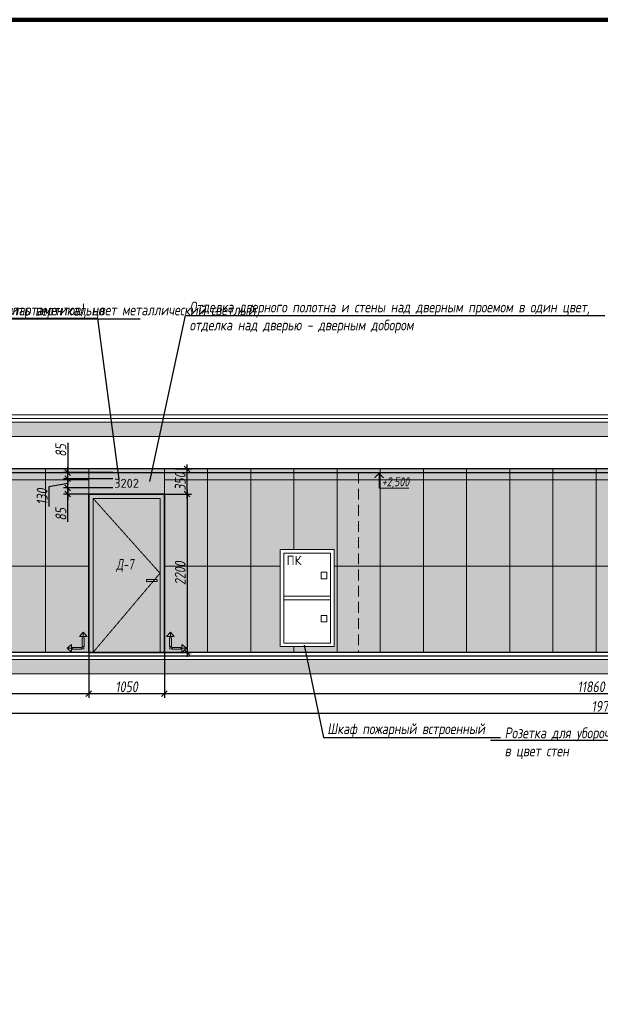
# Model space of a CAD drawing. Header units: millimetres. Extents: x -26888115 to 7466299, y -86687 to 22081.
# Tile 196 of 225: x 178506 to 186574, y 3671 to 17359. Entities that reach past the tile are written whole.
import ezdxf
from ezdxf import colors
from ezdxf.entities.mleader import LeaderData, LeaderLine
from ezdxf.math import Vec2, Vec3

# ---------------------------------------------------------------- set-up
doc = ezdxf.new("R2010")
doc.units = ezdxf.units.MM
for name, pattern in [('( Hidden )', [0.375, 0.25, -0.125]), ('DASHDOT', [25.4, 12.7, -6.35, 0, -6.35]), ('DASHED', [0.75, 0.5, -0.25]), ('DASHEDx20', [0.75, 0.5, -0.25])]:
    doc.linetypes.add(name, pattern=pattern)
doc.layers.get('Defpoints').update_dxf_attribs({"color": 31})
for name, color, linetype, lineweight in [('A-DETL-GENF', 7, 'Continuous', 5), ('engineering', 20, 'Continuous', 13), ('meb', 26, 'Continuous', 15), ('Двери', 7, 'Continuous', 5), ('Отделка стен', 253, 'Continuous', 0)]:
    doc.layers.add(name, color=color, linetype=linetype, lineweight=lineweight)
for name, color, linetype, lineweight, true_color in [('dim_obm', 7, 'Continuous', 9, 0x005700), ('dim_razv', 7, 'DASHDOT', 9, 0x285228), ('pol', 7, 'Continuous', 15, 0x55666d)]:
    doc.layers.add(name, color=color, linetype=linetype, lineweight=lineweight, true_color=true_color)
doc.styles.add('fl_iso paper', font='isocpeur.ttf', dxfattribs={"width": 0.8, "oblique": 10})
doc.styles.add('GODT type AU', font='isocpeur.ttf')
doc.styles.add('GOST-2.304_Type-B', font='GOST_Common.ttf')
doc.styles.add('In tre', font='isocpeur.ttf', dxfattribs={"width": 0.8, "oblique": 10})
doc.dimstyles.new('In tre 1_50', dxfattribs={"dimtxt": 150, "dimasz": 80, "dimexe": 60, "dimexo": 10, "dimgap": 20, "dimtad": 1, "dimdec": 0, "dimrnd": 5, "dimzin": 0, "dimdsep": 46, "dimtxsty": 'fl_iso paper', "dimblk": 'OBLIQUE', "dimcen": 0, "dimdle": 60, "dimadec": 0, "dimazin": 0, "dimtfac": 1, "dimtdec": 0, "dimtofl": 0, "dimtmove": 1, "dimatfit": 1, "dimfxl": 40, "dimtolj": 1, "dimtzin": 0, "dimarcsym": 1})

# ---------------------------------------------------------------- blocks, each defined once
blk = doc.blocks.new('_Oblique')
at = {"color": 0, "linetype": 'ByBlock', "lineweight": -2}
blk.add_line((-0.5, -0.5), (0.5, 0.5), dxfattribs=at)
blk = doc.blocks.new('*D148')
at = {"layer": 'Defpoints', "color": 0, "linetype": 'ByBlock', "transparency": 16777216}
for p in [(179466, 8564), (180516, 8564), (180516, 7990)]:
    blk.add_point(p, dxfattribs=at)
at = {"layer": 'dim_razv', "color": 0, "linetype": 'ByBlock', "lineweight": -2, "transparency": 16777216}
for p, q in [((179466, 8554), (179466, 7930)), ((180516, 8554), (180516, 7930)), ((179406, 7990), (180576, 7990))]:
    blk.add_line(p, q, dxfattribs=at)
at = {"layer": 'dim_razv', "color": 0, "linetype": 'ByBlock', "lineweight": -2, "transparency": 16777216, "xscale": 80, "yscale": 80, "zscale": 80, "rotation": 180}
blk.add_blockref('_Oblique', (179466, 7990), dxfattribs=at)
at = {"layer": 'dim_razv', "color": 0, "linetype": 'ByBlock', "lineweight": -2, "transparency": 16777216, "xscale": 80, "yscale": 80, "zscale": 80}
blk.add_blockref('_Oblique', (180516, 7990), dxfattribs=at)
at = {"layer": 'dim_razv', "color": 0, "linetype": 'ByBlock', "transparency": 16777216, "insert": (179991, 8085), "char_height": 150, "attachment_point": 5, "style": 'fl_iso paper'}
blk.add_mtext('\\A1;1050', dxfattribs=at)
blk = doc.blocks.new('*D145')
at = {"layer": 'Defpoints', "color": 0, "linetype": 'ByBlock', "transparency": 16777216}
for p in [(179173, 10849), (179809, 10849), (179809, 10764)]:
    blk.add_point(p, dxfattribs=at)
at = {"layer": 'dim_razv', "color": 0, "linetype": 'ByBlock', "lineweight": -2, "transparency": 16777216}
for p, q in [((179799, 10849), (179113, 10849)), ((179173, 10849), (179173, 10929)), ((179173, 10764), (179173, 10849)), ((179799, 10764), (179113, 10764)), ((179173, 10764), (179173, 10684)), ((179173, 10379), (179173, 10764))]:
    blk.add_line(p, q, dxfattribs=at)
at = {"layer": 'dim_razv', "color": 0, "linetype": 'ByBlock', "lineweight": -2, "transparency": 16777216, "xscale": 80, "yscale": 80, "zscale": 80}
for p, rotation in [((179173, 10849), 270), ((179173, 10764), 90)]:
    blk.add_blockref('_Oblique', p, dxfattribs=dict(at, rotation=rotation))
at = {"layer": 'dim_razv', "color": 0, "linetype": 'ByBlock', "transparency": 16777216, "insert": (179078, 10484), "char_height": 150, "attachment_point": 5, "rotation": 90, "style": 'fl_iso paper'}
blk.add_mtext('\\A1;85', dxfattribs=at)
blk = doc.blocks.new('*D146')
at = {"layer": 'Defpoints', "color": 0, "linetype": 'ByBlock', "transparency": 16777216}
for p in [(179173, 10977), (179809, 10977), (179809, 10849)]:
    blk.add_point(p, dxfattribs=at)
at = {"layer": 'dim_razv', "color": 0, "linetype": 'ByBlock', "lineweight": -2, "transparency": 16777216}
for p, q in [((179799, 10977), (179113, 10977)), ((179173, 10977), (179173, 11057)), ((179173, 10849), (179173, 10977)), ((179173, 10913), (178913, 10864)), ((178913, 10864), (178913, 10593)), ((179799, 10849), (179113, 10849)), ((179173, 10849), (179173, 10769))]:
    blk.add_line(p, q, dxfattribs=at)
at = {"layer": 'dim_razv', "color": 0, "linetype": 'ByBlock', "lineweight": -2, "transparency": 16777216, "xscale": 80, "yscale": 80, "zscale": 80}
for p, rotation in [((179173, 10977), 270), ((179173, 10849), 90)]:
    blk.add_blockref('_Oblique', p, dxfattribs=dict(at, rotation=rotation))
at = {"layer": 'dim_razv', "color": 0, "linetype": 'ByBlock', "transparency": 16777216, "insert": (178818, 10728), "char_height": 150, "attachment_point": 5, "rotation": 90, "style": 'fl_iso paper'}
blk.add_mtext('\\A1;130', dxfattribs=at)
blk = doc.blocks.new('*D147')
at = {"layer": 'Defpoints', "color": 0, "linetype": 'ByBlock', "transparency": 16777216}
for p in [(179173, 11064), (179809, 10977), (179811, 11064)]:
    blk.add_point(p, dxfattribs=at)
at = {"layer": 'dim_razv', "color": 0, "linetype": 'ByBlock', "lineweight": -2, "transparency": 16777216}
for p, q in [((179173, 11476), (179173, 11064)), ((179173, 11064), (179173, 11144)), ((179801, 11064), (179113, 11064)), ((179799, 10977), (179113, 10977)), ((179173, 10977), (179173, 11064)), ((179173, 10977), (179173, 10897))]:
    blk.add_line(p, q, dxfattribs=at)
at = {"layer": 'dim_razv', "color": 0, "linetype": 'ByBlock', "lineweight": -2, "transparency": 16777216, "xscale": 80, "yscale": 80, "zscale": 80}
for p, rotation in [((179173, 11064), 270), ((179173, 10977), 90)]:
    blk.add_blockref('_Oblique', p, dxfattribs=dict(at, rotation=rotation))
at = {"layer": 'dim_razv', "color": 0, "linetype": 'ByBlock', "transparency": 16777216, "insert": (179078, 11371), "char_height": 150, "attachment_point": 5, "rotation": 90, "style": 'fl_iso paper'}
blk.add_mtext('\\A1;85', dxfattribs=at)
blk = doc.blocks.new('*D158')
at = {"layer": 'Defpoints', "color": 0, "linetype": 'ByBlock', "transparency": 16777216}
for p in [(176786, 8264), (196516, 8264), (196516, 7718)]:
    blk.add_point(p, dxfattribs=at)
at = {"layer": 'dim_razv', "color": 0, "linetype": 'ByBlock', "lineweight": -2, "transparency": 16777216}
for p, q in [((176786, 8254), (176786, 7658)), ((196516, 8254), (196516, 7658)), ((176726, 7718), (196576, 7718))]:
    blk.add_line(p, q, dxfattribs=at)
at = {"layer": 'dim_razv', "color": 0, "linetype": 'ByBlock', "lineweight": -2, "transparency": 16777216, "xscale": 80, "yscale": 80, "zscale": 80, "rotation": 180}
blk.add_blockref('_Oblique', (176786, 7718), dxfattribs=at)
at = {"layer": 'dim_razv', "color": 0, "linetype": 'ByBlock', "lineweight": -2, "transparency": 16777216, "xscale": 80, "yscale": 80, "zscale": 80}
blk.add_blockref('_Oblique', (196516, 7718), dxfattribs=at)
at = {"layer": 'dim_razv', "color": 0, "linetype": 'ByBlock', "transparency": 16777216, "insert": (186651, 7813), "char_height": 150, "attachment_point": 5, "style": 'fl_iso paper'}
blk.add_mtext('\\A1;19730', dxfattribs=at)
blk = doc.blocks.new('*D183')
at = {"layer": 'Defpoints', "color": 0, "linetype": 'ByBlock', "transparency": 16777216}
for p in [(179466, 8564), (176786, 8264), (179466, 7990)]:
    blk.add_point(p, dxfattribs=at)
at = {"layer": 'dim_razv', "color": 0, "linetype": 'ByBlock', "lineweight": -2, "transparency": 16777216}
for p, q in [((179466, 8554), (179466, 7930)), ((176786, 8254), (176786, 7930)), ((176726, 7990), (179526, 7990))]:
    blk.add_line(p, q, dxfattribs=at)
at = {"layer": 'dim_razv', "color": 0, "linetype": 'ByBlock', "lineweight": -2, "transparency": 16777216, "xscale": 80, "yscale": 80, "zscale": 80, "rotation": 180}
blk.add_blockref('_Oblique', (176786, 7990), dxfattribs=at)
at = {"layer": 'dim_razv', "color": 0, "linetype": 'ByBlock', "lineweight": -2, "transparency": 16777216, "xscale": 80, "yscale": 80, "zscale": 80}
blk.add_blockref('_Oblique', (179466, 7990), dxfattribs=at)
at = {"layer": 'dim_razv', "color": 0, "linetype": 'ByBlock', "transparency": 16777216, "insert": (178126, 8085), "char_height": 150, "attachment_point": 5, "style": 'fl_iso paper'}
blk.add_mtext('\\A1;2680', dxfattribs=at)
blk = doc.blocks.new('*D184')
at = {"layer": 'Defpoints', "color": 0, "linetype": 'ByBlock', "transparency": 16777216}
for p in [(180516, 8564), (192376, 8564), (192376, 7990)]:
    blk.add_point(p, dxfattribs=at)
at = {"layer": 'dim_razv', "color": 0, "linetype": 'ByBlock', "lineweight": -2, "transparency": 16777216}
for p, q in [((180516, 8554), (180516, 7930)), ((192376, 8554), (192376, 7930)), ((180456, 7990), (192436, 7990))]:
    blk.add_line(p, q, dxfattribs=at)
at = {"layer": 'dim_razv', "color": 0, "linetype": 'ByBlock', "lineweight": -2, "transparency": 16777216, "xscale": 80, "yscale": 80, "zscale": 80, "rotation": 180}
blk.add_blockref('_Oblique', (180516, 7990), dxfattribs=at)
at = {"layer": 'dim_razv', "color": 0, "linetype": 'ByBlock', "lineweight": -2, "transparency": 16777216, "xscale": 80, "yscale": 80, "zscale": 80}
blk.add_blockref('_Oblique', (192376, 7990), dxfattribs=at)
at = {"layer": 'dim_razv', "color": 0, "linetype": 'ByBlock', "transparency": 16777216, "insert": (186446, 8085), "char_height": 150, "attachment_point": 5, "style": 'fl_iso paper'}
blk.add_mtext('\\A1;11860', dxfattribs=at)
blk = doc.blocks.new('1')
at = {"layer": 'pol', "linetype": 'ByBlock'}
h = blk.add_hatch(color=1, dxfattribs=at)
h.paths.add_polyline_path([(35776, 73135), (35803, 73135), (35803, 73259), (35776, 73259)])
h.paths.add_polyline_path([(35790, 73275), (35843, 73275), (35790, 73338)])
h.paths.add_polyline_path([(35790, 73275), (35736, 73275), (35790, 73338)])
edge = h.paths.add_edge_path()
edge.add_arc((35790, 73111), 13.4, 0, 360)
h = blk.add_hatch(color=1, dxfattribs=at)
h.paths.add_polyline_path([(35813, 73097), (35813, 73124), (35937, 73124), (35937, 73097)])
h.paths.add_polyline_path([(35952, 73111), (35952, 73164), (36016, 73111)])
h.paths.add_polyline_path([(35952, 73111), (35952, 73057), (36016, 73111)])
at = {"layer": 'pol', "color": 1, "linetype": 'ByBlock'}
for points in [[(35790, 73275), (35736, 73275), (35790, 73338), (35790, 73275)], [(35790, 73275), (35843, 73275), (35790, 73338), (35790, 73275)], [(35952, 73111), (35952, 73164), (36016, 73111), (35952, 73111)], [(35952, 73111), (35952, 73057), (36016, 73111), (35952, 73111)]]:
    blk.add_lwpolyline(points, dxfattribs=at)
for points in [[(35776, 73135), (35803, 73135), (35803, 73259), (35776, 73259)], [(35813, 73097), (35813, 73124), (35937, 73124), (35937, 73097)]]:
    blk.add_lwpolyline(points, close=True, dxfattribs=at)
blk.add_circle((35790, 73111), 13.4, dxfattribs=at)
blk = doc.blocks.new('*D217')
at = {"layer": 'Defpoints', "color": 0, "linetype": 'ByBlock', "transparency": 16777216}
for p in [(180663, 11114), (180832, 11114), (180516, 10764)]:
    blk.add_point(p, dxfattribs=at)
at = {"layer": 'dim_razv', "color": 0, "linetype": 'ByBlock', "lineweight": -2, "transparency": 16777216}
for p, q in [((180673, 11114), (180892, 11114)), ((180832, 10704), (180832, 11174)), ((180526, 10764), (180892, 10764))]:
    blk.add_line(p, q, dxfattribs=at)
at = {"layer": 'dim_razv', "color": 0, "linetype": 'ByBlock', "lineweight": -2, "transparency": 16777216, "xscale": 80, "yscale": 80, "zscale": 80}
for p, rotation in [((180832, 11114), 90), ((180832, 10764), 270)]:
    blk.add_blockref('_Oblique', p, dxfattribs=dict(at, rotation=rotation))
at = {"layer": 'dim_razv', "color": 0, "linetype": 'ByBlock', "transparency": 16777216, "insert": (180737, 10939), "char_height": 150, "attachment_point": 5, "rotation": 90, "style": 'fl_iso paper'}
blk.add_mtext('\\A1;350', dxfattribs=at)
blk = doc.blocks.new('*D218')
at = {"layer": 'Defpoints', "color": 0, "linetype": 'ByBlock', "transparency": 16777216}
for p in [(180516, 10764), (180516, 8564), (180832, 8564)]:
    blk.add_point(p, dxfattribs=at)
at = {"layer": 'dim_razv', "color": 0, "linetype": 'ByBlock', "lineweight": -2, "transparency": 16777216}
for p, q in [((180832, 10824), (180832, 8504)), ((180526, 10764), (180892, 10764)), ((180526, 8564), (180892, 8564))]:
    blk.add_line(p, q, dxfattribs=at)
at = {"layer": 'dim_razv', "color": 0, "linetype": 'ByBlock', "lineweight": -2, "transparency": 16777216, "xscale": 80, "yscale": 80, "zscale": 80}
for p, rotation in [((180832, 10764), 90), ((180832, 8564), 270)]:
    blk.add_blockref('_Oblique', p, dxfattribs=dict(at, rotation=rotation))
at = {"layer": 'dim_razv', "color": 0, "linetype": 'ByBlock', "transparency": 16777216, "insert": (180737, 9664), "char_height": 150, "attachment_point": 5, "rotation": 90, "style": 'fl_iso paper'}
blk.add_mtext('\\A1;2200', dxfattribs=at)

msp = doc.modelspace()

# ---------------------------------------------------------------- hatches: boundary and pattern name
at = {"layer": 'A-DETL-GENF'}
h = msp.add_hatch(dxfattribs=at)
h.set_pattern_fill('ANSI35', color=256, scale=20, style=0)
h.set_pattern_definition([(45, (32373.26, 722.8), (-89.80256, 89.80256), []), (45, (32463.07, 722.8), (-89.80256, 89.80256), [158.75, -31.75, 0, -31.75])])
h.paths.add_polyline_path([(154647.4, 11564), (198584.9, 11564), (198584.9, 11764), (154647.4, 11764)])
h.paths.add_polyline_path([(154647.4, 8264), (198584.9, 8264), (198584.9, 8464), (154647.4, 8464)])
at = {"layer": 'dim_obm'}
msp.add_hatch(color=256, dxfattribs=at).paths.add_polyline_path([(183569.1, 10996), (183501, 11064), (183433, 10996), (183444.5, 10984.4), (183501, 11040.9), (183557.5, 10984.4)], flags=0)
at = {"layer": 'dim_razv', "true_color": 0xeceae4, "transparency": 33554687}
h = msp.add_hatch(dxfattribs=at)
h.set_pattern_fill('AR-SAND', color=254, scale=3, angle=315)
h.paths.add_polyline_path([(155506, 8564), (155506, 11114), (162286, 11114), (162286, 8564), (161756, 8564), (161756, 10764), (160156, 10764), (160156, 8564)])
h.paths.add_polyline_path([(163986, 8564), (163986, 11114), (175456, 11114), (175456, 8564), (175226, 8564), (175226, 10764), (173776, 10764), (173776, 8564), (166506, 8564), (166506, 10744), (164546, 10744), (164546, 8564)])
h.paths.add_polyline_path([(172651, 8614), (173451, 8614), (173451, 9264), (172651, 9264)], flags=16)
h.paths.add_polyline_path([(176506, 11114), (179466, 11114), (179466, 8564), (176506, 8564)])
h.paths.add_polyline_path([(180516, 11114), (192376, 11114), (192376, 8564), (180516, 8564)])
h.paths.add_polyline_path([(182126, 9994), (182876, 9994), (182876, 8644), (182126, 8644)], flags=16)
h.paths.add_polyline_path([(194961, 9994), (195711, 9994), (195711, 8644), (194961, 8644)], flags=16)
h.paths.add_polyline_path([(193426, 11114), (196771, 11114), (196771, 8564), (193426, 8564)])
h.paths.add_polyline_path([(197821, 11114), (198076, 11114), (198076, 8564), (197821, 8564)])
at = {"layer": 'dim_razv', "true_color": 0xcccccc}
h = msp.add_hatch(dxfattribs=at)
h.set_pattern_fill('AR-SAND', color=254, scale=3, angle=315)
h.set_pattern_definition([(352.5, (58838.94, -2574.63), (100.42605, 107.2144), [0, -115.824, 0, -129.54, 0, -123.825]), (322.5, (58838.94, -2574.63), (247.41986, 56.70328), [0, -62.484, 0, -104.394, 0, -40.005]), (282.5, (58772.67, -2508.36), (168.0997, -167.48995), [0, -38.1, 0, -137.16, 0, -179.07]), (272.5, (58772.67, -2508.36), (209.26523, -114.68433), [0, -19.05, 0, -89.916, 0, -102.87])])
h.paths.add_polyline_path([(180266, 9579), (180416, 9579), (180416, 9549), (180266, 9549)])
at = {"layer": 'meb', "lineweight": 9, "true_color": 0x000000, "transparency": 33554687}
h = msp.add_hatch(dxfattribs=at)
h.set_pattern_fill('WOOD6', color=18, scale=500, angle=70, pattern_type=2)
h.set_pattern_definition([(65.6014, (25937.9, 13734.75), (171.008879, 469.846507), [32.596, -6486.6055]), (74.3987, (25975.486, 13721.068), (1582.275289, 5809.165425), [32.596, -6486.6065]), (66.9874, (25763.623, 13782.217), (171.0084906, 469.846981), [47.5655, -9465.5815]), (73.0127, (25735.432, 13792.478), (2608.34782, 8628.2388574), [47.5655, -9465.5825]), (65.4262, (25883.002, 13722.804), (2692.964117, 5936.9969055), [62.6995, -12477.2345]), (74.5739, (26009.86, 13676.631), (1582.2764426, 5809.1649888), [62.6995, -12477.2365]), (68.1525, (25795.649, 13738.635), (171.0092826, 469.8465317), [77.5405, -15430.521]), (71.8476, (25682.89, 13779.678), (4660.4585783, 14266.3986336), [77.5405, -15430.522]), (63.4182, (25835.162, 13737.556), (2008.926161, 4057.6106541), [65.4315, -13020.817]), (74.5739, (26061.544, 13657.82), (1582.2764426, 5809.1649888), [62.6995, -12477.2365]), (71.8476, (25642.954, 13794.214), (4660.4585783, 14266.3986336), [77.5405, -15430.522]), (70, (25948.25, 13361.2), (-469.8463, 171.01), [70, -430]), (70, (25896.57, 13380), (-469.8463, 171.01), [70, -430]), (70, (25779.1, 13422.74), (-469.8463, 171.01), [70, -430]), (69.209, (25705.3424, 13449.5903), (12954.03862925, 34127.60422081), [72.507, -72434.4025]), (69.5225, (25667.912, 13463.214), (171.01042241, 469.84603378), [100.0035, -59902.08]), (82.609, (25626.997, 13478.106), (4409.75308902, 34044.93653618), [48.674, -38890.441]), (61.4686, (25642.853, 13472.334), (1666.9538994, 3117.900554), [50.5595, -10061.3315]), (70.4775, (25603.7, 13486.585), (19880.30710864, 56082.73736222), [100.0035, -59902.08]), (70.7899, (25566.268, 13500.209), (11839.88184324, 34001.03541368), [72.507, -36430.962]), (70.7899, (25526.3314, 13514.745), (11839.88184324, 34001.03541368), [72.507, -36430.962]), (76.0724, (25803.051, 13488.52), (3378.7563056, 13668.722228), [118.163, -23514.439]), (63.9277, (25920.512, 13445.767), (4188.85944166, 8585.06869065), [118.163, -23514.4345]), (76.0724, (25731.079, 13517.376), (3378.7563056, 13668.722228), [118.163, -23514.439]), (63.9277, (25590.126, 13568.668), (4188.85944166, 8585.06869065), [118.163, -23514.4345]), (85.9453, (25882.3, 13523.525), (43.186263, 1580.547963), [36.4005, -3603.6525]), (80.954, (25847.263, 13485.73), (385.2068691, 2520.240605), [78.9385, -15708.7115]), (59.0461, (25884.85, 13472.05), (6795.4575344, 11360.9666392), [78.9385, -15708.706]), (80.954, (25702.897, 13556.898), (385.2068691, 2520.240605), [78.9385, -15708.7115]), (59.0461, (25637.119, 13580.84), (6795.4575344, 11360.9666392), [78.9385, -15708.706]), (74.7636, (25757.344, 13494.514), (1411.268487, 5339.318), [120.416, -5900.381]), (63.9277, (25972.195, 13426.956), (4188.85944166, 8585.06869065), [118.163, -23514.4345]), (63.9277, (25550.189, 13583.204), (4188.85944166, 8585.06869065), [118.163, -23514.4345]), (46.8016, (25654.2, 13569.3), (1794.733447, 2007.214747), [38.079, -3769.802]), (63.9911, (25633.258, 13526.375), (2179.9383233, 4527.455938), [47.7625, -9504.722]), (73.3664, (25823.606, 13406.546), (2266.322845, 7688.5481597), [82.6425, -8432.05]), (66.6337, (25852.073, 13396.185), (171.00869, 469.8466143), [82.6425, -8432.049]), (71.5911, (25738.389, 13437.562), (5515.5177835, 16615.6266733), [60.023, -17946.92]), (70, (25831.5, 13603.2), (-469.8463, 171.01), [62.5, -437.5]), (70, (25972.45, 13551.9), (-469.8463, 171.01), [62.5, -437.5]), (51.5652, (25914.8, 13642.06), (171.00867, 469.84671), [31.623, -1549.5145]), (63.2903, (25895.57, 13603.83), (2008.926495, 4057.6104033), [42.793, -8515.826]), (76.3401, (25884.876, 13559.835), (898.24016, 3929.77849), [45.277, -4482.415]), (80.6196, (25929.313, 13594.21), (385.2061187, 2520.240567), [40.697, -8098.712]), (92.6198, (25935.946, 13634.362), (-212.463999, 3801.952825), [32.5, -6467.497]), (70, (25859.67, 13563.7), (-469.8463, 171.01), [95, -405]), (70, (25925.45, 13539.75), (-469.8463, 171.01), [95, -405]), (73.3664, (25715.308, 13634.855), (2266.322845, 7688.5481597), [85.147, -8429.5455]), (66.6337, (25677.72, 13648.535), (171.00869, 469.8466143), [85.147, -8429.545]), (70, (26024.13, 13533.1), (-469.8463, 171.01), [62.5, -437.5]), (51.5652, (25882.3, 13523.53), (171.00867, 469.84671), [55.34, -1525.7975]), (65.2365, (25916.703, 13566.874), (171.009178, 469.846743), [30.104, -5990.692]), (77.4314, (25667.002, 13516.754), (1625.459454, 7389.714305), [57.987, -11539.4265]), (88.4349, (25679.62, 13573.35), (-127.82536, 1110.70212), [23.717, -1557.4215]), (63.66, (25852.87, 13661.94), (171.008346, 469.847107), [67.9155, -4459.7755]), (76.3401, (25993.82, 13610.637), (898.24016, 3929.77849), [67.9155, -4459.7765]), (71.273, (25759.521, 13632.065), (7054.6075495, 20844.2438088), [112.528, -22393.0265]), (68.7271, (25642.052, 13674.815), (171.0088508, 469.8466633), [112.528, -22393.0255]), (61.0275, (25892.166, 13652.957), (3162.809465, 5765.986942), [48.0885, -9569.6]), (70, (25789, 13610.7), (-469.8463, 171.01), [135, -365]), (76.3401, (26045.505, 13591.826), (898.24016, 3929.77849), [67.9155, -4459.7765]), (68.7271, (25602.115, 13689.351), (171.0088508, 469.8466633), [112.528, -22393.0255]), (60.5378, (25915.46, 13695.03), (171.009083, 469.84671), [45.6205, -2995.7595]), (70, (25739.7, 13716.44), (-469.8463, 171.01), [70, -430]), (70, (25711.5, 13726.7), (-469.8463, 171.01), [70, -430]), (79.211, (25957.944, 13629.016), (556.2152697, 2990.0877084), [93.7085, -18647.955]), (76.4916, (25683.8258, 13928.33), (14455.54399161, 60185.545455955), [57.862, -83980.958]), (76.4916, (25723.7628, 13913.794), (14455.54399161, 60185.545455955), [57.862, -83980.958]), (80.0418, (25760.6607, 13876.4108), (8425.60322164, 48013.86418706), [81.2445, -57297.7555]), (62.093, (25782.218, 13825.997), (6838.6377563, 12941.5171704), [121.152, -18051.623]), (63.5515, (25850.5792, 13867.627), (13892.44688303, 27933.073674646), [57.866, -89005.62]), (67.1373, (25880.471, 13832.803), (171.0122466, 469.845349), [50.0625, -9962.4325]), (71.7899, (25925.107, 13816.557), (4831.4685046, 14736.2447852), [80.039, -15927.7715]), (70, (25981.07, 13838.75), (-469.8463, 171.01), [40, -460]), (70, (26009.26, 13828.5), (-469.8463, 171.01), [40, -460]), (68.2101, (26037.87, 13775.515), (171.0098556, 469.8463527), [80.039, -15927.7715]), (68.2101, (26089.553, 13756.704), (171.0098556, 469.8463527), [80.039, -15927.7715]), (66.4238, (25909.077, 13779.825), (171.009185, 469.8468474), [40.078, -7975.5305]), (73.5763, (26026.538, 13737.072), (2095.3090965, 7218.702968), [40.078, -7975.5315]), (66.4238, (25824.504, 13810.606), (171.009185, 469.8468474), [40.078, -7975.5305]), (73.5763, (25707.044, 13853.355), (2095.3090965, 7218.702968), [40.078, -7975.5315]), (66.4238, (25951.363, 13764.434), (171.009185, 469.8468474), [40.078, -7975.5305]), (73.5763, (25984.252, 13752.463), (2095.3090965, 7218.702968), [40.078, -7975.5315]), (66.4238, (25864.44, 13796.07), (171.009185, 469.8468474), [40.078, -7975.5305]), (73.5763, (26078.22, 13718.26), (2095.3090965, 7218.702968), [40.078, -7975.5315]), (73.5763, (25667.107, 13867.89), (2095.3090965, 7218.702968), [40.078, -7975.5315]), (73.5763, (25749.33, 13837.968), (2095.3090965, 7218.702968), [40.078, -7975.5315]), (63.66, (25840.535, 13847.34), (171.008346, 469.847107), [22.6385, -4505.0525]), (76.3401, (25718.37, 13891.8), (898.24016, 3929.77849), [22.6385, -4505.0535]), (76.3401, (25678.435, 13906.34), (898.24016, 3929.77849), [22.6385, -4505.0535]), (70.2731, (25967.4, 13801.17), (-469.8466, 171.0099), [40.0005, -460.005]), (70, (25995.6, 13790.9), (-469.8463, 171.01), [40, -460]), (51.5652, (25799.12, 13923.6), (171.00867, 469.84671), [23.717, -1557.4205]), (92.6198, (25799.12, 13923.603), (-212.463999, 3801.952825), [24.375, -6475.622]), (71.5911, (25899.922, 13878.933), (5515.5177835, 16615.6266733), [30.012, -17976.931])])
h.paths.add_polyline_path([(179466, 10764), (180516, 10764), (180516, 11114), (179466, 11114)])
h.paths.add_polyline_path([(179466, 10764), (180516, 10764), (180516, 8564), (179466, 8564)])

# ---------------------------------------------------------------- linework, layer by layer
at = {"lineweight": 13}
for points in [[(154647.4, 11814), (198584.9, 11814), (198584.9, 11864), (154647.4, 11864)], [(198584.9, 11764), (154647.4, 11764), (154647.4, 11814), (198584.9, 11814)], [(154647.4, 11564), (198584.9, 11564), (198584.9, 11764), (154647.4, 11764)], [(176506, 11114), (179466, 11114), (179466, 8564), (176506, 8564)], [(179466, 10764), (180516, 10764), (180516, 11114), (179466, 11114)], [(180516, 11114), (192376, 11114), (192376, 8564), (180516, 8564)], [(179526, 10704), (180456, 10704), (180456, 8564), (179526, 8564)], [(182126, 8644), (182126, 9994), (182876, 9994), (182876, 8644)], [(182126, 9994), (182876, 9994), (182876, 8644), (182126, 8644)], [(182176, 8694), (182176, 9944), (182826, 9944), (182826, 8694)], [(182696, 9587.8), (182696, 9677.8), (182776, 9677.8), (182776, 9587.8)], [(180266, 9579), (180416, 9579), (180416, 9549), (180266, 9549)], [(182176, 9344), (182826, 9344), (182826, 9294), (182176, 9294)], [(182696, 8987.8), (182696, 9077.8), (182776, 9077.8), (182776, 8987.8)], [(154647.4, 8264), (198584.9, 8264), (198584.9, 8464), (154647.4, 8464)]]:
    msp.add_lwpolyline(points, close=True, dxfattribs=at)
at = {"lineweight": 30}
msp.add_lwpolyline([(198076, 11114), (155506, 11114), (155506, 11064), (198076, 11064)], close=True, dxfattribs=at)
at = {"color": 8, "linetype": 'DASHED', "lineweight": 0, "ltscale": 300}
msp.add_lwpolyline([(181716, 8564), (181716, 11064), (183216, 11064), (183216, 8564)], dxfattribs=at)
at = {"lineweight": 35}
msp.add_lwpolyline([(179466, 10764), (180516, 10764), (180516, 8564), (179466, 8564)], close=True, dxfattribs=at)
at = {"linetype": '( Hidden )', "lineweight": 13, "ltscale": 10}
msp.add_lwpolyline([(179526, 10704), (180456, 9664), (179526, 8564)], dxfattribs=at)
at = {"lineweight": 13}
for points in [[(198276, 8514), (198584.9, 8514), (198584.9, 8464), (154647.4, 8464), (154647.4, 8514), (155306, 8514)], [(155506, 8514), (198076, 8514)]]:
    msp.add_lwpolyline(points, dxfattribs=at)
at = {"lineweight": 30}
for points in [[(198076, 8564), (155506, 8564)], [(155506, 8514), (198076, 8514)]]:
    msp.add_lwpolyline(points, dxfattribs=at)
at = {"layer": 'Defpoints', "color": 1, "lineweight": 100}
msp.add_lwpolyline([(145825.4, -10016.5), (249195.3, -10016.5), (249195.3, 17359), (145825.4, 17359)], close=True, dxfattribs=at)
at = {"layer": 'dim_obm'}
msp.add_lwpolyline([(183501, 11064), (183501, 10984), (183501, 10848.5), (183912, 10848.5)], dxfattribs=at)
at = {"layer": 'Отделка стен', "transparency": 33554687}
for points in [[(178266, 11114), (178266, 10964), (178866, 10964), (178866, 11114)], [(178866, 11114), (178866, 10964), (179466, 10964), (179466, 11114)], [(180516, 11114), (180516, 10964), (181116, 10964), (181116, 11114)], [(181116, 11114), (181116, 10964), (181716, 10964), (181716, 11114)], [(181716, 11114), (181716, 10964), (182316, 10964), (182316, 11114)], [(182316, 11114), (182316, 10964), (182916, 10964), (182916, 11114)], [(182916, 11114), (182916, 10964), (183516, 10964), (183516, 11114)], [(183516, 11114), (183516, 10964), (184116, 10964), (184116, 11114)], [(184116, 11114), (184116, 10964), (184716, 10964), (184716, 11114)], [(184716, 11114), (184716, 10964), (185316, 10964), (185316, 11114)], [(185316, 11114), (185316, 10964), (185916, 10964), (185916, 11114)], [(185916, 11114), (185916, 10964), (186516, 10964), (186516, 11114)], [(186516, 11114), (186516, 10964), (187116, 10964), (187116, 11114)], [(178266, 10964), (178266, 9764), (178866, 9764), (178866, 10964)], [(178866, 10964), (178866, 9764), (179466, 9764), (179466, 10964)], [(180516, 10964), (180516, 9764), (181116, 9764), (181116, 10964)], [(181116, 10964), (181116, 9764), (181716, 9764), (181716, 10964)], [(182916, 10964), (182916, 9764), (183516, 9764), (183516, 10964)], [(183516, 10964), (183516, 9764), (184116, 9764), (184116, 10964)], [(184116, 10964), (184116, 9764), (184716, 9764), (184716, 10964)], [(184716, 10964), (184716, 9764), (185316, 9764), (185316, 10964)], [(185316, 10964), (185316, 9764), (185916, 9764), (185916, 10964)], [(185916, 10964), (185916, 9764), (186516, 9764), (186516, 10964)], [(186516, 10964), (186516, 9764), (187116, 9764), (187116, 10964)], [(178266, 9764), (178266, 8564), (178866, 8564), (178866, 9764)], [(178866, 9764), (178866, 8564), (179466, 8564), (179466, 9764)], [(180516, 9764), (180516, 8564), (181116, 8564), (181116, 9764)], [(181116, 9764), (181116, 8564), (181716, 8564), (181716, 9764)], [(182916, 9764), (182916, 8564), (183516, 8564), (183516, 9764)], [(183516, 9764), (183516, 8564), (184116, 8564), (184116, 9764)], [(184116, 9764), (184116, 8564), (184716, 8564), (184716, 9764)], [(184716, 9764), (184716, 8564), (185316, 8564), (185316, 9764)], [(185316, 9764), (185316, 8564), (185916, 8564), (185916, 9764)], [(185916, 9764), (185916, 8564), (186516, 8564), (186516, 9764)], [(186516, 9764), (186516, 8564), (187116, 8564), (187116, 9764)]]:
    msp.add_lwpolyline(points, close=True, dxfattribs=at)
for points in [[(182316, 9994), (182316, 10964), (181716, 10964), (181716, 9764), (182126, 9764)], [(182876, 9764), (182916, 9764), (182916, 10964), (182316, 10964), (182316, 9994)], [(182126, 9764), (181716, 9764), (181716, 8564), (182316, 8564), (182316, 8644)], [(182316, 8644), (182316, 8564), (182916, 8564), (182916, 9764), (182876, 9764)]]:
    msp.add_lwpolyline(points, dxfattribs=at)

# ---------------------------------------------------------------- block references
at = {"linetype": 'ByBlock', "yscale": 0.9938708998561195, "zscale": 0.9938708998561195}
for p, xscale in [((214958.8, -64042.3), -0.9938708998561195), ((145029.7, -64042.3), 0.9938708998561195)]:
    msp.add_blockref('1', p, dxfattribs=dict(at, xscale=xscale))

# ---------------------------------------------------------------- texts
at = {"layer": 'dim_obm', "insert": (183539.4, 10997.7), "char_height": 125, "attachment_point": 1, "line_spacing_factor": 0.666667, "style": 'fl_iso paper'}
msp.add_mtext('+2,500', dxfattribs=at)
at = {"layer": 'dim_razv', "color": 254, "true_color": 0xcccccc, "insert": (179991, 10914), "char_height": 125, "attachment_point": 5, "style": 'GODT type AU'}
msp.add_mtext_dynamic_manual_height_columns('3202', width=166.384, gutter_width=12.5, heights=[0], dxfattribs=at)
at = {"layer": 'engineering', "color": 0, "linetype": 'DASHEDx20', "ltscale": 4, "transparency": 33554687, "insert": (182318.1, 9842.2), "char_height": 130, "attachment_point": 5, "style": 'GOST-2.304_Type-B'}
msp.add_mtext('ПК', dxfattribs=at)
at = {"layer": 'Двери', "lineweight": 0, "insert": (179969.2, 9773.4), "char_height": 150, "attachment_point": 5, "style": 'fl_iso paper'}
msp.add_mtext_dynamic_manual_height_columns('{\\W0.7;Д-7}', width=190.261, gutter_width=1350, heights=[0], dxfattribs=at)

# ---------------------------------------------------------------- dimensions: what is measured, and where the dimension line sits
at = {"layer": 'dim_razv', "linetype": 'ByBlock'}
for base, p1, p2, picture, middle in [((179172.7, 11064), (179809.4, 10976.7), (179811.2, 11064), '*D147', (179185.4, 11370.6)), ((180831.8, 11114), (180516, 10764), (180663.4, 11114), '*D217', (180831.8, 10939)), ((179172.7, 10976.7), (179809.4, 10848.9), (179809.4, 10976.7), '*D146', (178912.7, 10843.6)), ((179172.7, 10848.9), (179809.4, 10764), (179809.4, 10848.9), '*D145', (179146.5, 10483.8))]:
    dim = msp.add_linear_dim(base=base, p1=p1, p2=p2, angle=90, dimstyle='In tre 1_50', dxfattribs=at)
    dim.commit()
    dim.dimension.update_dxf_attribs({"geometry": picture, "text_midpoint": middle, "dimtype": 160})
dim = msp.add_linear_dim(base=(180831.8, 8564), p1=(180516, 10764), p2=(180516, 8564), angle=90, dimstyle='In tre 1_50', dxfattribs=at)
dim.commit()
dim.dimension.update_dxf_attribs({"geometry": '*D218', "text_midpoint": (180736.8, 9664)})
for base, p1, p2, picture, middle in [((179466, 7989.8), (176786, 8264), (179466, 8564), '*D183', (178126, 8084.8)), ((180516, 7989.8), (179466, 8564), (180516, 8564), '*D148', (179991, 8084.8)), ((192376, 7989.8), (180516, 8564), (192376, 8564), '*D184', (186446, 8084.8)), ((196516, 7717.8), (176786, 8264), (196516, 8264), '*D158', (186651, 7812.8))]:
    dim = msp.add_linear_dim(base=base, p1=p1, p2=p2, dimstyle='In tre 1_50', dxfattribs=at)
    dim.commit()
    dim.dimension.update_dxf_attribs({"geometry": picture, "text_midpoint": middle})

# ---------------------------------------------------------------- leaders
at = {"layer": 'dim_razv', "color": 0, "linetype": 'ByBlock'}
ml = msp.add_multileader_mtext('Standard', dxfattribs=at)
ml.set_content('Цифры номера квартиры (аппартаментов), цвет металлический светлый, \\Pвысота номера - 130*мм', style='In tre')
ml.set_leader_properties()
ml.build(insert=Vec2(0, 0))
ml.multileader.update_dxf_attribs({"text_left_attachment_type": 6, "text_right_attachment_type": 6, "dogleg_length": 1, "arrow_head_size": 0, "scale": 50})
ctx = ml.context
ctx.base_point, ctx.scale, ctx.char_height, ctx.arrow_head_size, ctx.landing_gap_size, ctx.plane_origin = Vec3(176169.3, 13204.5), 50, 150, 0, 4.5, Vec3(191231.8, 11137.7)
ctx.left_attachment, ctx.right_attachment = 6, 6
notes = []
notes.append((ctx, [(0, (1, 1, 0), (179590.6, 13204.5), (-1, 0), 50, [(1, [(179888.4, 10969.2)], 0, [])])]))
ctx.mtext.insert, ctx.mtext.width, ctx.mtext.defined_height, ctx.mtext.flow_direction = Vec3(176173.8, 13399.5), 3469.079, 696.6, 5
ml = msp.add_multileader_mtext('Standard', dxfattribs=at)
ml.set_content('Отделка дверного полотна и стены над дверным проемом в один цвет,\\Pотделка над дверью - дверным добором', style='In tre')
ml.set_leader_properties()
ml.build(insert=Vec2(0, 0))
ml.multileader.update_dxf_attribs({"text_left_attachment_type": 6, "text_right_attachment_type": 6, "dogleg_length": 1, "arrow_head_size": 0, "scale": 50})
ctx = ml.context
ctx.base_point, ctx.scale, ctx.char_height, ctx.arrow_head_size, ctx.landing_gap_size, ctx.plane_origin = Vec3(180862.2, 13244.7), 50, 150, 0, 4.5, Vec3(191689.1, 10903.5)
ctx.left_attachment, ctx.right_attachment = 6, 6
notes.append((ctx, [(1, (1, 1, 0), (180812.2, 13244.7), (1, 0), 50, [(1, [(180316.7, 10937.7)], 0, [])])]))
ctx.mtext.insert, ctx.mtext.width, ctx.mtext.defined_height, ctx.mtext.flow_direction = Vec3(180866.7, 13439.7), 3092.716, 696.6, 5
ml = msp.add_multileader_mtext('Standard', dxfattribs=at)
ml.set_content('Плитка керамогранитная, настенная, размер плитки 600х1200мм, расположить вертикально', style='In tre')
ml.set_leader_properties()
ml.build(insert=Vec2(0, 0))
ml.multileader.update_dxf_attribs({"text_left_attachment_type": 6, "text_right_attachment_type": 6, "dogleg_length": 1, "arrow_head_size": 0, "scale": 50})
ctx = ml.context
ctx.base_point, ctx.scale, ctx.char_height, ctx.arrow_head_size, ctx.landing_gap_size, ctx.plane_origin = Vec3(172602.6, 13201.1), 50, 150, 0, 4.5, Vec3(174616.7, 12398)
ctx.left_attachment, ctx.right_attachment = 6, 6
notes.append((ctx, [(1, (1, 1, 0), (172552.6, 13201.1), (1, 0), 50, [(1, [(171985.4, 10824.6)], 0, [])])]))
ctx.mtext.insert, ctx.mtext.width, ctx.mtext.defined_height, ctx.mtext.flow_direction = Vec3(172607.1, 13396.1), 3060.297, 696.6, 5
ml = msp.add_multileader_mtext('Standard', dxfattribs=at)
ml.set_content('Потолок подвесной, реечный\\Pрейка 50х50 белого цвета, шаг рейки 120-125мм', style='In tre')
ml.set_leader_properties()
ml.build(insert=Vec2(0, 0))
ml.multileader.update_dxf_attribs({"text_left_attachment_type": 6, "text_right_attachment_type": 6, "dogleg_length": 1, "arrow_head_size": 0, "scale": 50})
ctx = ml.context
ctx.base_point, ctx.scale, ctx.char_height, ctx.arrow_head_size, ctx.landing_gap_size, ctx.plane_origin = Vec3(167536.3, 12932.2), 50, 150, 0, 4.5, Vec3(176183.4, 11137.7)
ctx.left_attachment, ctx.right_attachment = 6, 6
notes.append((ctx, [(0, (1, 1, 0), (169788.2, 12932.2), (-1, 0), 50, [(1, [(169971, 11114)], 0, [])])]))
ctx.mtext.insert, ctx.mtext.width, ctx.mtext.defined_height, ctx.mtext.flow_direction = Vec3(167540.8, 13127.2), 2509.515, 696.6, 5
ml = msp.add_multileader_mtext('Standard', dxfattribs=at)
ml.set_content('Решетка вентиляционная декоративная 850х400 в цвет стен', style='In tre')
ml.set_leader_properties()
ml.build(insert=Vec2(0, 0))
ml.multileader.update_dxf_attribs({"text_left_attachment_type": 6, "text_right_attachment_type": 6, "dogleg_length": 1, "arrow_head_size": 0, "scale": 50})
ctx = ml.context
ctx.base_point, ctx.scale, ctx.char_height, ctx.arrow_head_size, ctx.landing_gap_size, ctx.plane_origin = Vec3(160385.8, 12847.8), 50, 150, 0, 4.5, Vec3(169956.1, 10760)
ctx.left_attachment, ctx.right_attachment = 6, 6
notes.append((ctx, [(0, (1, 1, 0), (163293.1, 12847.8), (-1, 0), 50, [(1, [(163651, 11517.5)], 0, [])])]))
ctx.mtext.insert, ctx.mtext.width, ctx.mtext.defined_height, ctx.mtext.flow_direction = Vec3(160390.3, 13042.8), 2996.732, 696.6, 5
ml = msp.add_multileader_mtext('Standard', dxfattribs=at)
ml.set_content('Розетка для уборочного инвентаря, \\Pв цвет стен', style='In tre')
ml.set_leader_properties()
ml.build(insert=Vec2(0, 0))
ml.multileader.update_dxf_attribs({"text_left_attachment_type": 6, "text_right_attachment_type": 6, "dogleg_length": 1, "arrow_head_size": 0, "scale": 50})
ctx = ml.context
ctx.base_point, ctx.scale, ctx.char_height, ctx.arrow_head_size, ctx.landing_gap_size, ctx.plane_origin = Vec3(185240.8, 7339.3), 50, 150, 0, 4.5, Vec3(191349.5, 7218.9)
ctx.left_attachment, ctx.right_attachment = 6, 6
notes.append((ctx, [(0, (1, 1, 0), (188076.9, 7339.3), (-1, 0), 50, [(1, [(187826, 8814)], 0, [])])]))
ctx.mtext.insert, ctx.mtext.width, ctx.mtext.defined_height, ctx.mtext.flow_direction = Vec3(185245.3, 7519.3), 3060.297, 696.6, 5
ml = msp.add_multileader_mtext('Standard', dxfattribs=at)
ml.set_content('Зеркало на стене, выполнить в один уровень с отделкой стен', style='In tre')
ml.set_leader_properties()
ml.build(insert=Vec2(0, 0))
ml.multileader.update_dxf_attribs({"text_left_attachment_type": 6, "text_right_attachment_type": 6, "dogleg_length": 1, "arrow_head_size": 0, "scale": 50})
ctx = ml.context
ctx.base_point, ctx.scale, ctx.char_height, ctx.arrow_head_size, ctx.landing_gap_size, ctx.plane_origin = Vec3(159178.8, 7381.7), 50, 150, 0, 4.5, Vec3(168730.8, 5587.2)
ctx.left_attachment, ctx.right_attachment = 6, 6
notes.append((ctx, [(0, (1, 1, 0), (162071.4, 7381.7), (-1, 0), 20, [(1, [(163189.1, 8664)], 0, [])])]))
ctx.mtext.insert, ctx.mtext.width, ctx.mtext.defined_height, ctx.mtext.flow_direction = Vec3(159183.3, 7576.7), 3043.138, 696.6, 5
ml = msp.add_multileader_mtext('Standard', dxfattribs=at)
ml.set_content('Решетка вентиляционная декоративная 700х550 в цвет стен', style='In tre')
ml.set_leader_properties()
ml.build(insert=Vec2(0, 0))
ml.multileader.update_dxf_attribs({"text_left_attachment_type": 6, "text_right_attachment_type": 6, "dogleg_length": 1, "arrow_head_size": 0, "scale": 50})
ctx = ml.context
ctx.base_point, ctx.scale, ctx.char_height, ctx.arrow_head_size, ctx.landing_gap_size, ctx.plane_origin = Vec3(169534.2, 7381.7), 50, 150, 0, 4.5, Vec3(178397.5, 5587.2)
ctx.left_attachment, ctx.right_attachment = 6, 6
notes.append((ctx, [(0, (1, 1, 0), (172429.5, 7381.7), (-1, 0), 50, [(1, [(172835.9, 8664)], 0, [])])]))
ctx.mtext.insert, ctx.mtext.width, ctx.mtext.defined_height, ctx.mtext.flow_direction = Vec3(169538.7, 7576.7), 3043.138, 696.6, 5
ml = msp.add_multileader_mtext('Standard', dxfattribs=at)
ml.set_content('Шкаф пожарный встроенный', style='In tre')
ml.set_leader_properties()
ml.build(insert=Vec2(0, 0))
ml.multileader.update_dxf_attribs({"text_left_attachment_type": 6, "text_right_attachment_type": 6, "dogleg_length": 1, "arrow_head_size": 0, "scale": 50})
ctx = ml.context
ctx.base_point, ctx.scale, ctx.char_height, ctx.arrow_head_size, ctx.landing_gap_size, ctx.plane_origin = Vec3(182776.1, 7381.7), 50, 150, 0, 4.5, Vec3(197411.1, 5587.2)
ctx.left_attachment, ctx.right_attachment = 6, 6
notes.append((ctx, [(1, (1, 1, 0), (182726.1, 7381.7), (1, 0), 50, [(1, [(182459.5, 8664)], 0, [])])]))
ctx.mtext.insert, ctx.mtext.width, ctx.mtext.defined_height, ctx.mtext.flow_direction = Vec3(182780.6, 7576.7), 2509.515, 696.6, 5
for ctx, leaders in notes:
    for number, flags, end, landing, length, lines in leaders:
        leader = LeaderData()
        leader.index, (leader.has_last_leader_line, leader.has_dogleg_vector, leader.attachment_direction) = number, flags
        leader.last_leader_point, leader.dogleg_vector, leader.dogleg_length = Vec3(end), Vec3(landing), length
        for number, points, colour, breaks in lines:
            line = LeaderLine()
            line.index, line.vertices, line.color, line.breaks = number, Vec3.list(points), colors.encode_raw_color(colour), breaks
            leader.lines.append(line)
        ctx.leaders.append(leader)

doc.saveas('drawing.dxf')
